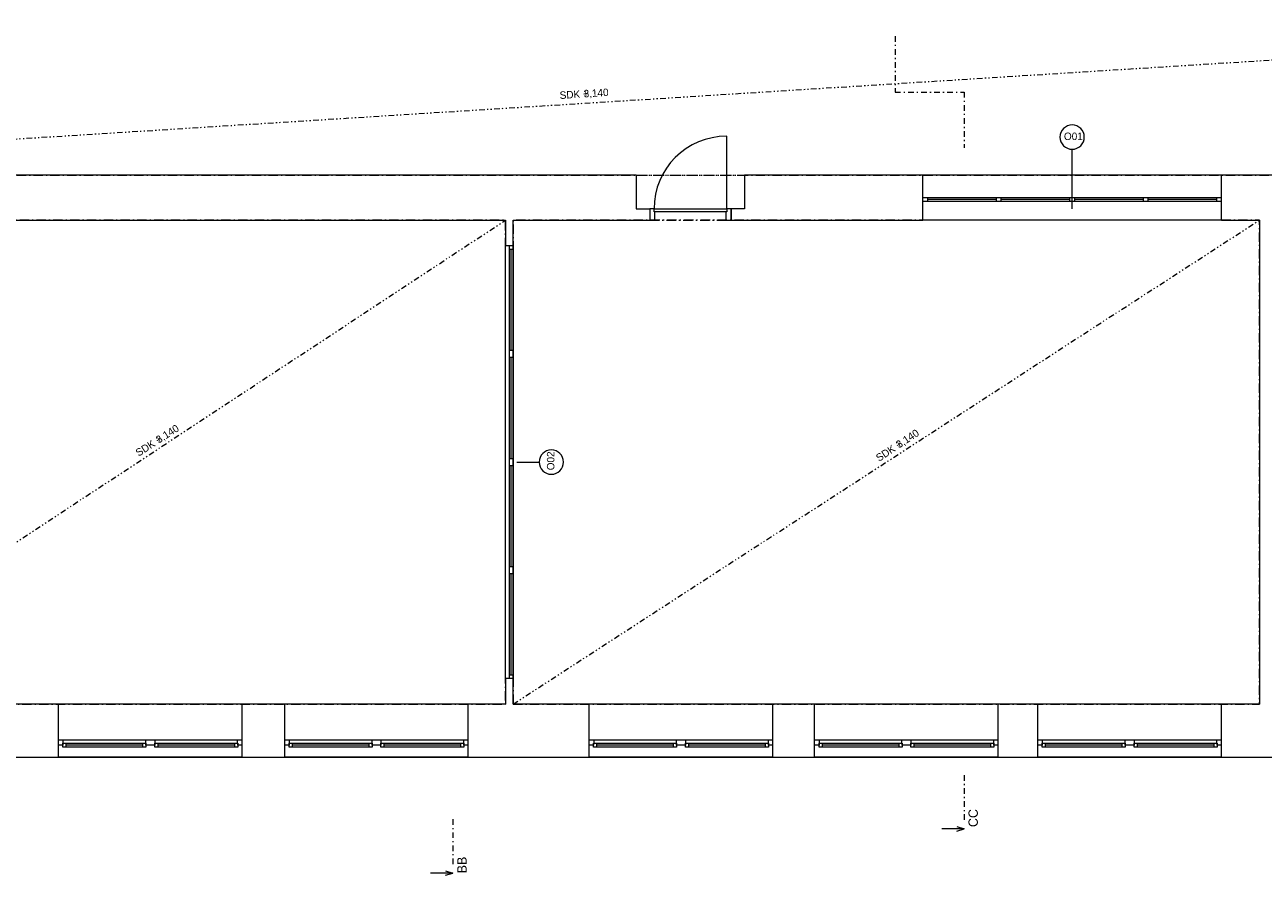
# Model space of a CAD drawing. Header units: millimetres. Extents: x -13540 to 53600, y -21460 to 10383.
# Tile 10 of 17: x 3158 to 19750, y -13054 to -1652. Entities that reach past the tile are written whole.
import ezdxf

# ---------------------------------------------------------------- set-up
doc = ezdxf.new("R2010")
doc.units = ezdxf.units.MM
doc.header["$MEASUREMENT"] = 0
for name, pattern in [('Čerchovaná M', [225, 125, -42.5, 15, -42.5]), ('Čerchovaná S', [175, 75, -42.5, 15, -42.5]), ('Čerchovaná se dvěma tečkami S', [202.5, 75, -32.5, 15, -32.5, 15, -32.5])]:
    doc.linetypes.add(name, pattern=pattern)
for name, color, linetype in [('02_Desky', 7, 'Continuous'), ('02_Zdi VNITŘNÍ - nenosné', 7, 'Continuous'), ('02_Zdi VNITŘNÍ - nosné', 7, 'Continuous'), ('02_Zdi VNĚJŠÍ - nosné.obálka', 7, 'Continuous'), ('05_Podhledy', 7, 'Continuous'), ('13_Značky.řezy', 7, 'Continuous'), ('Nové_05_Podhledy', 7, 'Continuous'), ('Nové_Otvory – Okna', 7, 'Continuous'), ('Nové_Otvory – Značky oken', 7, 'Continuous'), ('Otvory – Dveře', 7, 'Continuous'), ('Otvory – Okna', 7, 'Continuous')]:
    doc.layers.add(name, color=color, linetype=linetype)

msp = doc.modelspace()

# ---------------------------------------------------------------- linework, layer by layer
at = {"layer": '02_Desky', "color": 251, "linetype": 'Continuous', "lineweight": 0, "flags": 128}
msp.add_lwpolyline([(-11600, 10010), (-11600, -4870), (-4900, -4870), (-4900, -7870), (-250, -7870), (-250, -11470), (53600, -11470), (53600, 9980), (41780, 9980), (41780, 0), (18380, 0), (18380, -580), (18220, -580), (14080, -580), (13920, -580), (13920, 0), (0, 0), (0, 10010)], close=True, dxfattribs=at)
at = {"layer": '02_Zdi VNITŘNÍ - nenosné', "color": 251, "linetype": 'Continuous', "lineweight": 0}
for p, q in [((9650, -4615), (9600, -4615)), ((9700, -4615), (9650, -4615)), ((9650, -10415), (9600, -10415)), ((9700, -10415), (9650, -10415))]:
    msp.add_line(p, q, dxfattribs=at)
at = {"layer": '02_Zdi VNITŘNÍ - nenosné', "color": 251, "linetype": 'Continuous', "lineweight": 0, "flags": 128}
for points in [[(9600, -4270), (9600, -4615)], [(9700, -4615), (9700, -4270)], [(19700, -4270), (19700, -10760)], [(9600, -10415), (9600, -10760)], [(9700, -10760), (9700, -10415)]]:
    msp.add_lwpolyline(points, dxfattribs=at)
at = {"layer": '02_Zdi VNITŘNÍ - nosné', "color": 251, "linetype": 'Continuous', "lineweight": 0}
for p, q in [((11350, -3670), (11350, -4120)), ((12800, -3670), (12800, -4120)), ((15190, -3970), (15190, -3670)), ((19190, -3970), (19190, -3670)), ((15190, -4020), (15190, -3970)), ((19190, -4020), (19190, -3970)), ((11350, -4120), (11530, -4120)), ((11530, -4120), (11530, -4270)), ((12800, -4120), (12620, -4120)), ((12620, -4120), (12620, -4270)), ((15190, -4270), (15190, -4020)), ((19190, -4270), (19190, -4020))]:
    msp.add_line(p, q, dxfattribs=at)
at = {"layer": '02_Zdi VNITŘNÍ - nosné', "color": 251, "linetype": 'Continuous', "lineweight": 0, "flags": 128}
for points in [[(11350, -3670), (2700, -3670)], [(15190, -3670), (12800, -3670)], [(21450, -3670), (19190, -3670)], [(2520, -4270), (9600, -4270)], [(9700, -4270), (11530, -4270)], [(12620, -4270), (15190, -4270)], [(19190, -4270), (19700, -4270)]]:
    msp.add_lwpolyline(points, dxfattribs=at)
at = {"layer": '02_Zdi VNĚJŠÍ - nosné.obálka', "color": 251, "linetype": 'Continuous', "lineweight": 0}
for p, q in [((3610, -11240), (3610, -10760)), ((6070, -11240), (6070, -10760)), ((6640, -11240), (6640, -10760)), ((9100, -11240), (9100, -10760)), ((10720, -11240), (10720, -10760)), ((13180, -11240), (13180, -10760)), ((13740, -11240), (13740, -10760)), ((16200, -11240), (16200, -10760)), ((16730, -11240), (16730, -10760)), ((19190, -11240), (19190, -10760)), ((3610, -11310), (3610, -11240)), ((6070, -11310), (6070, -11240)), ((6640, -11310), (6640, -11240)), ((9100, -11310), (9100, -11240)), ((10720, -11310), (10720, -11240)), ((13180, -11310), (13180, -11240)), ((13740, -11310), (13740, -11240)), ((16200, -11310), (16200, -11240)), ((16730, -11310), (16730, -11240)), ((19190, -11310), (19190, -11240)), ((3610, -11470), (3610, -11310)), ((6070, -11470), (6070, -11310)), ((6640, -11470), (6640, -11310)), ((9100, -11470), (9100, -11310)), ((10720, -11470), (10720, -11310)), ((13180, -11470), (13180, -11310)), ((13740, -11470), (13740, -11310)), ((16200, -11470), (16200, -11310)), ((16730, -11470), (16730, -11310)), ((19190, -11470), (19190, -11310))]:
    msp.add_line(p, q, dxfattribs=at)
at = {"layer": '02_Zdi VNĚJŠÍ - nosné.obálka', "color": 251, "linetype": 'Continuous', "lineweight": 0, "flags": 128}
for points in [[(3610, -10760), (2290, -10760)], [(6640, -10760), (6070, -10760)], [(9600, -10760), (9100, -10760)], [(10720, -10760), (9700, -10760)], [(13740, -10760), (13180, -10760)], [(16730, -10760), (16200, -10760)], [(19700, -10760), (19190, -10760)], [(2290, -11470), (3610, -11470)], [(6070, -11470), (6640, -11470)], [(9100, -11470), (10720, -11470)], [(13180, -11470), (13740, -11470)], [(16200, -11470), (16730, -11470)], [(19190, -11470), (20810, -11470)]]:
    msp.add_lwpolyline(points, dxfattribs=at)
at = {"layer": '13_Značky.řezy', "color": 251, "linetype": 'Čerchovaná S', "lineweight": 0}
for p, q in [((14817, -1804), (14817, -2554)), ((14817, -2554), (15743, -2554)), ((15743, -2554), (15743, -3304)), ((15743, -11712), (15743, -12312)), ((8893, -12304), (8893, -12904))]:
    msp.add_line(p, q, dxfattribs=at)
at = {"layer": '13_Značky.řezy', "color": 251, "linetype": 'Continuous', "lineweight": 0}
for p, q in [((15743, -12432), (15443, -12432)), ((15643, -12402), (15743, -12432)), ((15643, -12462), (15743, -12432)), ((8893, -13024), (8593, -13024)), ((8793, -12994), (8893, -13024)), ((8793, -13054), (8893, -13024))]:
    msp.add_line(p, q, dxfattribs=at)
at = {"layer": 'Nové_05_Podhledy', "color": 251, "linetype": 'Čerchovaná M', "lineweight": 0, "flags": 128}
for points in [[(-10900, -3670), (45880, -3670), (45880, 540), (42480, 540), (42480, -700), (-10900, -700)], [(-250, -10760), (9600, -10760), (9600, -4270), (-250, -4270)], [(9700, -10760), (19700, -10760), (19700, -4270), (9700, -4270)]]:
    msp.add_lwpolyline(points, close=True, dxfattribs=at)
at = {"layer": 'Nové_05_Podhledy', "color": 251, "linetype": 'Čerchovaná se dvěma tečkami S', "lineweight": 0}
for points in [[(-4700, -3670), (42480, -700)], [(-250, -10760), (9600, -4270)], [(9700, -10760), (19700, -4270)]]:
    msp.add_lwpolyline(points, dxfattribs=at)
at = {"layer": 'Nové_Otvory – Okna', "color": 251, "linetype": 'Continuous', "lineweight": 0}
for p, q in [((19190, -3670), (15190, -3670)), ((15190, -3970), (15190, -3670)), ((19190, -3970), (19190, -3670)), ((15190, -3970), (15250, -3970)), ((15190, -4020), (15190, -3970)), ((15190, -4020), (15190, -3970)), ((15250, -3970), (15250, -4020)), ((15250, -3970), (16175, -3970)), ((16175, -4020), (16175, -3970)), ((16175, -3970), (16205, -3970)), ((16205, -3970), (16235, -3970)), ((16235, -3970), (16235, -4020)), ((16235, -3970), (17160, -3970)), ((17160, -4020), (17160, -3970)), ((17160, -3970), (17190, -3970)), ((17190, -3970), (17220, -3970)), ((17220, -3970), (17220, -4020)), ((17220, -3970), (18145, -3970)), ((18145, -4020), (18145, -3970)), ((18145, -3970), (18175, -3970)), ((18175, -3970), (18205, -3970)), ((18205, -3970), (18205, -4020)), ((18205, -3970), (19130, -3970)), ((19130, -4020), (19130, -3970)), ((19130, -3970), (19190, -3970)), ((19190, -4020), (19190, -3970)), ((19190, -4020), (19190, -3970)), ((15250, -4020), (15190, -4020)), ((15190, -4270), (15190, -4020)), ((16175, -3995), (15250, -3995)), ((16175, -4020), (15250, -4020)), ((16205, -4020), (16175, -4020)), ((16235, -4020), (16205, -4020)), ((17160, -3995), (16235, -3995)), ((17160, -4020), (16235, -4020)), ((17190, -4020), (17160, -4020)), ((17220, -4020), (17190, -4020)), ((18145, -3995), (17220, -3995)), ((18145, -4020), (17220, -4020)), ((18175, -4020), (18145, -4020)), ((18205, -4020), (18175, -4020)), ((19130, -3995), (18205, -3995)), ((19130, -4020), (18205, -4020)), ((19190, -4020), (19130, -4020)), ((19190, -4270), (19190, -4020)), ((19190, -4270), (15190, -4270)), ((9600, -10415), (9600, -4615)), ((9650, -4615), (9600, -4615)), ((9650, -4665), (9650, -4615)), ((9700, -4615), (9650, -4615)), ((9700, -4615), (9650, -4615)), ((9700, -10415), (9700, -4615)), ((9700, -4615), (9700, -4665)), ((9700, -4665), (9650, -4665)), ((9650, -6015), (9650, -4665)), ((9675, -6015), (9675, -4665)), ((9700, -4665), (9700, -6015)), ((9650, -6065), (9650, -6015)), ((9650, -6015), (9700, -6015)), ((9650, -6115), (9650, -6065)), ((9700, -6115), (9650, -6115)), ((9650, -7465), (9650, -6115)), ((9675, -7465), (9675, -6115)), ((9700, -6015), (9700, -6065)), ((9700, -6065), (9700, -6115)), ((9700, -6115), (9700, -7465)), ((9650, -7515), (9650, -7465)), ((9650, -7465), (9700, -7465)), ((9700, -7465), (9700, -7515)), ((9650, -7565), (9650, -7515)), ((9700, -7565), (9650, -7565)), ((9650, -8915), (9650, -7565)), ((9675, -8915), (9675, -7565)), ((9700, -7515), (9700, -7565)), ((9700, -7565), (9700, -8915)), ((9650, -8965), (9650, -8915)), ((9650, -8915), (9700, -8915)), ((9700, -8915), (9700, -8965)), ((9650, -9015), (9650, -8965)), ((9700, -9015), (9650, -9015)), ((9650, -10365), (9650, -9015)), ((9675, -10365), (9675, -9015)), ((9700, -8965), (9700, -9015)), ((9700, -9015), (9700, -10365)), ((9650, -10415), (9600, -10415)), ((9650, -10415), (9650, -10365)), ((9650, -10365), (9700, -10365)), ((9700, -10415), (9650, -10415)), ((9700, -10415), (9650, -10415)), ((9700, -10365), (9700, -10415))]:
    msp.add_line(p, q, dxfattribs=at)
at = {"layer": 'Nové_Otvory – Značky oken', "color": 251, "linetype": 'Continuous', "lineweight": 0}
for p, q in [((17190, -4120), (17190, -3320)), ((9750, -7515), (10050, -7515))]:
    msp.add_line(p, q, dxfattribs=at)
at = {"layer": 'Nové_Otvory – Značky oken', "color": 251, "linetype": 'Continuous', "lineweight": 0, "flags": 128}
for points in [[(17027, -3158, 1), (17353, -3158, 1)], [(10212, -7352, 1), (10212, -7678, 1)]]:
    msp.add_lwpolyline(points, format="xyb", close=True, dxfattribs=at)
at = {"layer": 'Otvory – Dveře', "color": 251, "linetype": 'Continuous', "lineweight": 0}
for p, q in [((12562, -4120), (12562, -3146)), ((11350, -3670), (11350, -4120)), ((12800, -3670), (12800, -4120)), ((11350, -4120), (11530, -4120)), ((11588, -4120), (11530, -4120)), ((11530, -4120), (11530, -4270)), ((11530, -4120), (11530, -4270)), ((11530, -4120), (11530, -4270)), ((11588, -4160), (11588, -4120)), ((11588, -4120), (12562, -4120)), ((11588, -4160), (11588, -4120)), ((12620, -4120), (12562, -4120)), ((12562, -4120), (12562, -4160)), ((12562, -4120), (12562, -4160)), ((12620, -4270), (12620, -4120)), ((12620, -4120), (12620, -4270)), ((12620, -4120), (12620, -4270)), ((12800, -4120), (12620, -4120)), ((11530, -4270), (11600, -4270)), ((11600, -4160), (11588, -4160)), ((12562, -4160), (11588, -4160)), ((11600, -4270), (11600, -4160)), ((12562, -4160), (12550, -4160)), ((12550, -4160), (12550, -4270)), ((12550, -4270), (12620, -4270))]:
    msp.add_line(p, q, dxfattribs=at)
at = {"layer": 'Otvory – Dveře', "color": 251, "linetype": 'Čerchovaná M', "lineweight": 0}
for p, q in [((11350, -3670), (12800, -3670)), ((11530, -4270), (12620, -4270))]:
    msp.add_line(p, q, dxfattribs=at)
at = {"layer": 'Otvory – Dveře', "color": 251, "linetype": 'Continuous', "lineweight": 0}
msp.add_arc((12562, -4120), 974, 90, 180, dxfattribs=at)
at = {"layer": 'Otvory – Okna', "color": 251, "linetype": 'Continuous', "lineweight": 0}
for p, q in [((6070, -10760), (3610, -10760)), ((3610, -11240), (3610, -10760)), ((6070, -11240), (6070, -10760)), ((9100, -10760), (6640, -10760)), ((6640, -11240), (6640, -10760)), ((9100, -11240), (9100, -10760)), ((13180, -10760), (10720, -10760)), ((10720, -11240), (10720, -10760)), ((13180, -11240), (13180, -10760)), ((16200, -10760), (13740, -10760)), ((13740, -11240), (13740, -10760)), ((16200, -11240), (16200, -10760)), ((19190, -10760), (16730, -10760)), ((16730, -11240), (16730, -10760)), ((19190, -11240), (19190, -10760)), ((3610, -11240), (3670, -11240)), ((3610, -11310), (3610, -11240)), ((3610, -11310), (3610, -11240)), ((3670, -11240), (3670, -11285)), ((3670, -11240), (4780, -11240)), ((4780, -11285), (4780, -11240)), ((4780, -11240), (4840, -11240)), ((4840, -11240), (4900, -11240)), ((4900, -11240), (4900, -11285)), ((4900, -11240), (6010, -11240)), ((6010, -11285), (6010, -11240)), ((6010, -11240), (6070, -11240)), ((6070, -11310), (6070, -11240)), ((6070, -11310), (6070, -11240)), ((6640, -11240), (6700, -11240)), ((6640, -11310), (6640, -11240)), ((6640, -11310), (6640, -11240)), ((6700, -11240), (6700, -11285)), ((6700, -11240), (7810, -11240)), ((7810, -11285), (7810, -11240)), ((7810, -11240), (7870, -11240)), ((7870, -11240), (7930, -11240)), ((7930, -11240), (7930, -11285)), ((7930, -11240), (9040, -11240)), ((9040, -11285), (9040, -11240)), ((9040, -11240), (9100, -11240)), ((9100, -11310), (9100, -11240)), ((9100, -11310), (9100, -11240)), ((10720, -11240), (10780, -11240)), ((10720, -11310), (10720, -11240)), ((10720, -11310), (10720, -11240)), ((10780, -11240), (10780, -11285)), ((10780, -11240), (11890, -11240)), ((11890, -11285), (11890, -11240)), ((11890, -11240), (11950, -11240)), ((11950, -11240), (12010, -11240)), ((12010, -11240), (12010, -11285)), ((12010, -11240), (13120, -11240)), ((13120, -11285), (13120, -11240)), ((13120, -11240), (13180, -11240)), ((13180, -11310), (13180, -11240)), ((13180, -11310), (13180, -11240)), ((13740, -11240), (13800, -11240)), ((13740, -11310), (13740, -11240)), ((13740, -11310), (13740, -11240)), ((13800, -11240), (13800, -11285)), ((13800, -11240), (14910, -11240)), ((14910, -11285), (14910, -11240)), ((14910, -11240), (14970, -11240)), ((14970, -11240), (15030, -11240)), ((15030, -11240), (15030, -11285)), ((15030, -11240), (16140, -11240)), ((16140, -11285), (16140, -11240)), ((16140, -11240), (16200, -11240)), ((16200, -11310), (16200, -11240)), ((16200, -11310), (16200, -11240)), ((16730, -11240), (16790, -11240)), ((16730, -11310), (16730, -11240)), ((16730, -11310), (16730, -11240)), ((16790, -11240), (16790, -11285)), ((16790, -11240), (17900, -11240)), ((17900, -11285), (17900, -11240)), ((17900, -11240), (17960, -11240)), ((17960, -11240), (18020, -11240)), ((18020, -11240), (18020, -11285)), ((18020, -11240), (19130, -11240)), ((19130, -11285), (19130, -11240)), ((19130, -11240), (19190, -11240)), ((19190, -11310), (19190, -11240)), ((19190, -11310), (19190, -11240)), ((3669, -11310), (3610, -11310)), ((3610, -11470), (3610, -11310)), ((3670, -11285), (3669, -11285)), ((3669, -11285), (3669, -11310)), ((3669, -11285), (3709, -11285)), ((3669, -11335), (3669, -11285)), ((3709, -11335), (3669, -11335)), ((3709, -11285), (3709, -11335)), ((3709, -11285), (4741, -11285)), ((4741, -11310), (3709, -11310)), ((4741, -11335), (3709, -11335)), ((4741, -11335), (3709, -11335)), ((4741, -11335), (4741, -11285)), ((4741, -11285), (4781, -11285)), ((4781, -11335), (4741, -11335)), ((4781, -11285), (4780, -11285)), ((4781, -11310), (4781, -11285)), ((4781, -11285), (4781, -11335)), ((4840, -11310), (4781, -11310)), ((4899, -11310), (4840, -11310)), ((4900, -11285), (4899, -11285)), ((4899, -11285), (4899, -11310)), ((4899, -11285), (4939, -11285)), ((4899, -11335), (4899, -11285)), ((4939, -11335), (4899, -11335)), ((4939, -11285), (4939, -11335)), ((4939, -11285), (5971, -11285)), ((5971, -11310), (4939, -11310)), ((5971, -11335), (4939, -11335)), ((5971, -11335), (4939, -11335)), ((5971, -11335), (5971, -11285)), ((5971, -11285), (6011, -11285)), ((6011, -11335), (5971, -11335)), ((6011, -11285), (6010, -11285)), ((6011, -11310), (6011, -11285)), ((6011, -11285), (6011, -11335)), ((6070, -11310), (6011, -11310)), ((6070, -11470), (6070, -11310)), ((6699, -11310), (6640, -11310)), ((6640, -11470), (6640, -11310)), ((6700, -11285), (6699, -11285)), ((6699, -11285), (6699, -11310)), ((6699, -11285), (6739, -11285)), ((6699, -11335), (6699, -11285)), ((6739, -11335), (6699, -11335)), ((6739, -11285), (6739, -11335)), ((6739, -11285), (7771, -11285)), ((7771, -11310), (6739, -11310)), ((7771, -11335), (6739, -11335)), ((7771, -11335), (6739, -11335)), ((7771, -11335), (7771, -11285)), ((7771, -11285), (7811, -11285)), ((7811, -11335), (7771, -11335)), ((7811, -11285), (7810, -11285)), ((7811, -11310), (7811, -11285)), ((7811, -11285), (7811, -11335)), ((7870, -11310), (7811, -11310)), ((7929, -11310), (7870, -11310)), ((7930, -11285), (7929, -11285)), ((7929, -11285), (7929, -11310)), ((7929, -11285), (7969, -11285)), ((7929, -11335), (7929, -11285)), ((7969, -11335), (7929, -11335)), ((7969, -11285), (7969, -11335)), ((7969, -11285), (9001, -11285)), ((9001, -11310), (7969, -11310)), ((9001, -11335), (7969, -11335)), ((9001, -11335), (7969, -11335)), ((9001, -11335), (9001, -11285)), ((9001, -11285), (9041, -11285)), ((9041, -11335), (9001, -11335)), ((9041, -11285), (9040, -11285)), ((9041, -11310), (9041, -11285)), ((9041, -11285), (9041, -11335)), ((9100, -11310), (9041, -11310)), ((9100, -11470), (9100, -11310)), ((10779, -11310), (10720, -11310)), ((10720, -11470), (10720, -11310)), ((10780, -11285), (10779, -11285)), ((10779, -11285), (10779, -11310)), ((10779, -11285), (10819, -11285)), ((10779, -11335), (10779, -11285)), ((10819, -11335), (10779, -11335)), ((10819, -11285), (10819, -11335)), ((10819, -11285), (11851, -11285)), ((11851, -11310), (10819, -11310)), ((11851, -11335), (10819, -11335)), ((11851, -11335), (10819, -11335)), ((11851, -11335), (11851, -11285)), ((11851, -11285), (11891, -11285)), ((11891, -11335), (11851, -11335)), ((11891, -11285), (11890, -11285)), ((11891, -11310), (11891, -11285)), ((11891, -11285), (11891, -11335)), ((11950, -11310), (11891, -11310)), ((12009, -11310), (11950, -11310)), ((12010, -11285), (12009, -11285)), ((12009, -11285), (12009, -11310)), ((12009, -11285), (12049, -11285)), ((12009, -11335), (12009, -11285)), ((12049, -11335), (12009, -11335)), ((12049, -11285), (12049, -11335)), ((12049, -11285), (13081, -11285)), ((13081, -11310), (12049, -11310)), ((13081, -11335), (12049, -11335)), ((13081, -11335), (12049, -11335)), ((13081, -11335), (13081, -11285)), ((13081, -11285), (13121, -11285)), ((13121, -11335), (13081, -11335)), ((13121, -11285), (13120, -11285)), ((13121, -11310), (13121, -11285)), ((13121, -11285), (13121, -11335)), ((13180, -11310), (13121, -11310)), ((13180, -11470), (13180, -11310)), ((13799, -11310), (13740, -11310)), ((13740, -11470), (13740, -11310)), ((13800, -11285), (13799, -11285)), ((13799, -11285), (13799, -11310)), ((13799, -11285), (13839, -11285)), ((13799, -11335), (13799, -11285)), ((13839, -11335), (13799, -11335)), ((13839, -11285), (13839, -11335)), ((13839, -11285), (14871, -11285)), ((14871, -11310), (13839, -11310)), ((14871, -11335), (13839, -11335)), ((14871, -11335), (13839, -11335)), ((14871, -11335), (14871, -11285)), ((14871, -11285), (14911, -11285)), ((14911, -11335), (14871, -11335)), ((14911, -11285), (14910, -11285)), ((14911, -11310), (14911, -11285)), ((14911, -11285), (14911, -11335)), ((14970, -11310), (14911, -11310)), ((15029, -11310), (14970, -11310)), ((15030, -11285), (15029, -11285)), ((15029, -11285), (15029, -11310)), ((15029, -11285), (15069, -11285)), ((15029, -11335), (15029, -11285)), ((15069, -11335), (15029, -11335)), ((15069, -11285), (15069, -11335)), ((15069, -11285), (16101, -11285)), ((16101, -11310), (15069, -11310)), ((16101, -11335), (15069, -11335)), ((16101, -11335), (15069, -11335)), ((16101, -11335), (16101, -11285)), ((16101, -11285), (16141, -11285)), ((16141, -11335), (16101, -11335)), ((16141, -11285), (16140, -11285)), ((16141, -11310), (16141, -11285)), ((16141, -11285), (16141, -11335)), ((16200, -11310), (16141, -11310)), ((16200, -11470), (16200, -11310)), ((16789, -11310), (16730, -11310)), ((16730, -11470), (16730, -11310)), ((16790, -11285), (16789, -11285)), ((16789, -11285), (16789, -11310)), ((16789, -11285), (16829, -11285)), ((16789, -11335), (16789, -11285)), ((16829, -11335), (16789, -11335)), ((16829, -11285), (16829, -11335)), ((16829, -11285), (17861, -11285)), ((17861, -11310), (16829, -11310)), ((17861, -11335), (16829, -11335)), ((17861, -11335), (16829, -11335)), ((17861, -11335), (17861, -11285)), ((17861, -11285), (17901, -11285)), ((17901, -11335), (17861, -11335)), ((17901, -11285), (17900, -11285)), ((17901, -11310), (17901, -11285)), ((17901, -11285), (17901, -11335)), ((17960, -11310), (17901, -11310)), ((18019, -11310), (17960, -11310)), ((18020, -11285), (18019, -11285)), ((18019, -11285), (18019, -11310)), ((18019, -11285), (18059, -11285)), ((18019, -11335), (18019, -11285)), ((18059, -11335), (18019, -11335)), ((18059, -11285), (18059, -11335)), ((18059, -11285), (19091, -11285)), ((19091, -11310), (18059, -11310)), ((19091, -11335), (18059, -11335)), ((19091, -11335), (18059, -11335)), ((19091, -11335), (19091, -11285)), ((19091, -11285), (19131, -11285)), ((19131, -11335), (19091, -11335)), ((19131, -11285), (19130, -11285)), ((19131, -11310), (19131, -11285)), ((19131, -11285), (19131, -11335)), ((19190, -11310), (19131, -11310)), ((19190, -11470), (19190, -11310)), ((6070, -11470), (3610, -11470)), ((9100, -11470), (6640, -11470)), ((13180, -11470), (10720, -11470)), ((16200, -11470), (13740, -11470)), ((19190, -11470), (16730, -11470))]:
    msp.add_line(p, q, dxfattribs=at)

# ---------------------------------------------------------------- texts
at = {"layer": '05_Podhledy', "color": 251, "lineweight": 0, "char_height": 100, "attachment_point": 1, "rotation": 3.602}
for s, insert in [('\\A1;\\pt0,25000;SDK +', (10321, -2548)), ('\\A1;\\pt0,25000;3,140{\\H0.66x;\\S^  ;\\S^  ;\\S^  ;\\S^  ;\\S^  ;\\S^  ;\\S^  ;\\S^  ;\\S^  ;\\S^  ;\\S^  ;}', (10642, -2527))]:
    msp.add_mtext(s, dxfattribs=dict(at, insert=insert))
at = {"layer": '13_Značky.řezy', "color": 251, "lineweight": 0, "char_height": 125, "attachment_point": 7, "rotation": 90}
for s, insert in [('\\A1;\\pt0;CC', (15928, -12408)), ('\\A1;\\pt0;BB', (9078, -13028))]:
    msp.add_mtext(s, dxfattribs=dict(at, insert=insert))
at = {"layer": 'Nové_05_Podhledy', "color": 251, "lineweight": 0, "char_height": 100, "attachment_point": 1}
for s, insert, rotation in [('\\A1;\\pt0,25000;3,140{\\H0.66x;\\S^  ;\\S^  ;\\S^  ;\\S^  ;\\S^  ;\\S^  ;\\S^  ;\\S^  ;\\S^  ;\\S^  ;\\S^  ;}', (4900, -7185), 32.6522), ('\\A1;\\pt0,25000;3,140{\\H0.66x;\\S^  ;\\S^  ;\\S^  ;\\S^  ;\\S^  ;\\S^  ;\\S^  ;\\S^  ;\\S^  ;\\S^  ;\\S^  ;}', (14816, -7251), 33.4408), ('\\A1;\\pt0,25000;SDK +', (4630, -7359), 32.6522), ('\\A1;\\pt0,25000;SDK +', (14548, -7429), 33.4408)]:
    msp.add_mtext(s, dxfattribs=dict(at, insert=insert, rotation=rotation))
at = {"layer": 'Nové_Otvory – Značky oken', "color": 251, "lineweight": 0, "insert": (17080, -3148), "char_height": 100, "attachment_point": 4}
msp.add_mtext('\\A1;\\pt0;O01', dxfattribs=at)
at = {"layer": 'Nové_Otvory – Značky oken', "color": 251, "lineweight": 0, "insert": (10204, -7625), "char_height": 100, "attachment_point": 4, "rotation": 90}
msp.add_mtext('\\A1;\\pt0;O02', dxfattribs=at)

doc.saveas('drawing.dxf')
